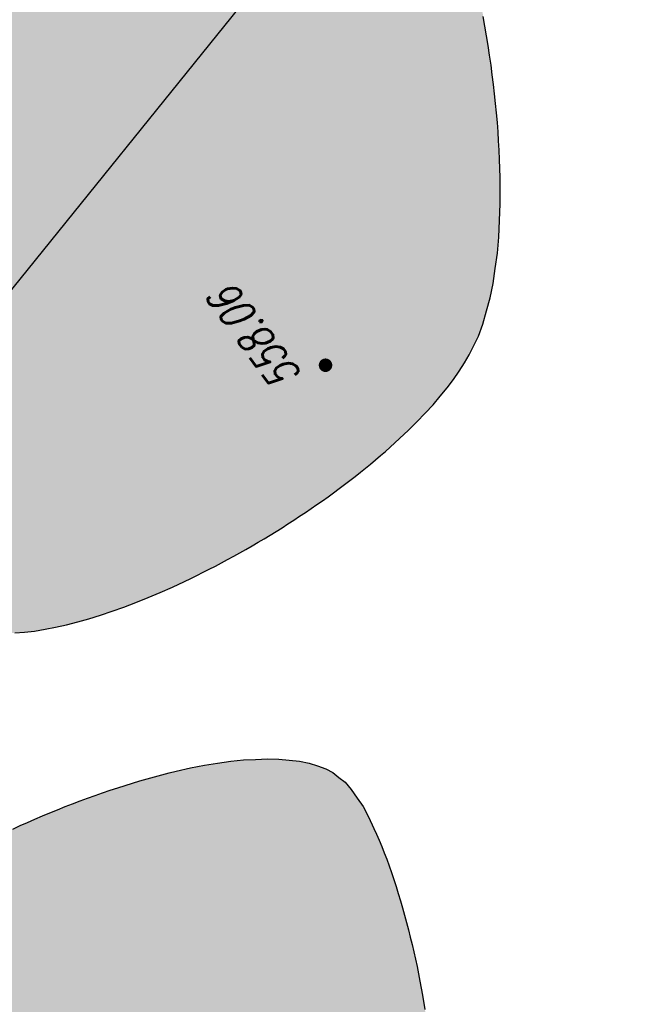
# Model space of a CAD drawing. Header units: metres. Extents: x 2 to 485, y 6 to 594.
# Tile 32 of 176: x 136 to 144, y 223 to 236. Entities that reach past the tile are written whole.
import ezdxf
from ezdxf.enums import TextEntityAlignment as Align

# ---------------------------------------------------------------- set-up
doc = ezdxf.new("R2010")
doc.units = ezdxf.units.M
doc.header["$LTSCALE"] = 0.0125
for name, color, linetype in [('260241_A_bea$0$B07_FLSTGR', 9, 'Continuous'), ('260241_A_bea$0$B31_BEWLIN', 3, 'Continuous'), ('260241_A_bea$0$B53_HAUPTHOEHEN', 4, 'Continuous'), ('260241_A_bea$0$B54_HOEHEN', 253, 'Continuous')]:
    doc.layers.add(name, color=color, linetype=linetype)
doc.layers.add('260241_A_bea$0$f_fill_baum', color=86, linetype='Continuous', lineweight=18)
doc.styles.add('260241_A_bea$0$ROMANS', font='ROMANS')

# ---------------------------------------------------------------- blocks, each defined once
blk = doc.blocks.new('260241_A_bea$0$HOEHENPKT_ZENTR')
at = {"const_width": 0.75}
blk.add_lwpolyline([(-0.375, 0, 1), (0.375, 0, 1)], format="xyb", close=True, dxfattribs=at)

msp = doc.modelspace()

# ---------------------------------------------------------------- hatches: boundary and pattern name
at = {"layer": '260241_A_bea$0$f_fill_baum'}
h = msp.add_hatch(color=256, dxfattribs=at)
h.dxf.hatch_style = 1
h.paths.add_polyline_path([(129.4181212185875, 234.790006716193), (129.4102012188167, 234.6615987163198), (129.4152012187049, 234.5165987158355), (129.430201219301, 234.3585987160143), (129.4452012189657, 234.2005987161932), (129.4712012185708, 234.0295987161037), (129.5052012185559, 233.8505987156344), (129.539201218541, 233.6715987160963), (129.58220121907, 233.4845987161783), (129.6322012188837, 233.2935987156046), (129.6582012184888, 233.1985987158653), (129.6852012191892, 233.1025987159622), (129.7142012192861, 233.006598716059), (129.7432012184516, 232.9105987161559), (129.7732012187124, 232.8135987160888), (129.804201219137, 232.7165987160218), (129.8352012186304, 232.6195987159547), (129.8682012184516, 232.5235987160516), (129.9022012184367, 232.4275987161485), (129.9362012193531, 232.3325987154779), (129.9712012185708, 232.2385987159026), (130.0072012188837, 232.1455987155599), (130.0432012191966, 232.0525987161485), (130.0802012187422, 231.9605987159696), (130.1182012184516, 231.8705987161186), (130.1552012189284, 231.7805987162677), (130.1932012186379, 231.6925987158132), (130.2312012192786, 231.6075987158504), (130.3082012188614, 231.4375987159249), (130.387201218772, 231.2785987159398), (130.4672012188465, 231.1335987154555), (130.547201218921, 230.9895987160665), (130.6272012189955, 230.8605987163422), (130.7064212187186, 230.7520067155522), (130.7582012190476, 230.6785987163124), (130.8172012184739, 230.6035987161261), (130.8822012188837, 230.5275987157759), (130.9472012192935, 230.4525987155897), (131.019201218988, 230.3755987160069), (131.0962012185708, 230.2975987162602), (131.1732012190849, 230.2195987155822), (131.2562012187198, 230.1405987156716), (131.3432012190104, 230.0605987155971), (131.430201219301, 229.9805987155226), (131.5212012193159, 229.8995987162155), (131.6162012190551, 229.819598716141), (131.7122012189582, 229.7395987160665), (131.8122012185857, 229.659598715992), (131.9152012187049, 229.5805987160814), (132.0182012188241, 229.5015987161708), (132.1242012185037, 229.4225987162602), (132.2332012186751, 229.3445987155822), (132.3422012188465, 229.2665987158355), (132.4532012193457, 229.1895987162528), (132.5662012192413, 229.1145987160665), (132.680201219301, 229.0395987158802), (132.7952012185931, 228.9665987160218), (132.9112012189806, 228.8955987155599), (133.0272012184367, 228.8245987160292), (133.144201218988, 228.7555987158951), (133.262201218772, 228.6885987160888), (133.3792012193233, 228.6215987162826), (133.4962012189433, 228.5565987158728), (133.6132012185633, 228.4945987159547), (133.7302012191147, 228.4325987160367), (133.8462012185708, 228.3735987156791), (133.9612012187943, 228.3185987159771), (134.0772012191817, 228.2635987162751), (134.1912012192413, 228.2125987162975), (134.304201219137, 228.1655987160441), (134.4162012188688, 228.1175987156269), (134.5262012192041, 228.0735987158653), (134.6332012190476, 228.034598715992), (134.7412012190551, 227.9955987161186), (134.8462012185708, 227.9615987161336), (134.9482012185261, 227.9325987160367), (135.0502012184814, 227.9035987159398), (135.1482012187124, 227.8795987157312), (135.242201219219, 227.8605987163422), (135.3362012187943, 227.8405987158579), (135.4252012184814, 227.8265987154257), (135.5092212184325, 227.8190067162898), (135.6272012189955, 227.8075987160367), (135.7532012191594, 227.8065987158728), (135.8862012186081, 227.8145987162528), (136.019201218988, 227.8235987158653), (136.1602012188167, 227.8415987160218), (136.3062012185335, 227.8675987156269), (136.4522012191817, 227.8935987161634), (136.6032012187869, 227.9285987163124), (136.7592012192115, 227.9705987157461), (136.914201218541, 228.0115987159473), (137.07420121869, 228.0605987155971), (137.2372012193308, 228.116598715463), (137.4012012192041, 228.1735987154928), (137.5682012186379, 228.2365987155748), (137.7362012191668, 228.3065987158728), (137.9042012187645, 228.3755987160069), (138.07420121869, 228.4505987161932), (138.2442012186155, 228.5305987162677), (138.3292012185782, 228.5715987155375), (138.4152012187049, 228.6135987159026), (138.5012012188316, 228.6565987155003), (138.5862012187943, 228.6985987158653), (138.6712012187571, 228.7425987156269), (138.7562012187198, 228.7875987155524), (138.8412012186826, 228.8325987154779), (138.9262012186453, 228.8795987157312), (139.0112012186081, 228.9265987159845), (139.0962012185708, 228.9745987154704), (139.1812012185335, 229.0235987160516), (139.2652012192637, 229.0735987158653), (139.3492012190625, 229.1225987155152), (139.4322012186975, 229.1725987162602), (139.5152012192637, 229.2235987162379), (139.5982012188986, 229.2755987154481), (139.680201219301, 229.3285987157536), (139.7612012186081, 229.381598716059), (139.8422012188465, 229.4345987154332), (139.9232012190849, 229.4885987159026), (140.0022012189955, 229.5425987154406), (140.0812012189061, 229.59659871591), (140.1592012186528, 229.651598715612), (140.2362012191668, 229.7065987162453), (140.3142012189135, 229.7625987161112), (140.3902012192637, 229.8185987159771), (140.4652012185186, 229.8755987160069), (140.5402012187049, 229.9315987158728), (140.6132012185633, 229.9885987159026), (140.6852012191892, 230.0455987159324), (140.7572012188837, 230.1025987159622), (140.8272012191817, 230.1605987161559), (140.8962012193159, 230.2185987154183), (140.9662012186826, 230.2775987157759), (141.0342012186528, 230.3365987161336), (141.1002012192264, 230.3955987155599), (141.2312012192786, 230.5125987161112), (141.3552012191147, 230.6295987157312), (141.4712012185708, 230.7475987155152), (141.5872012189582, 230.8655987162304), (141.6952012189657, 230.9835987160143), (141.7932012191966, 231.1005987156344), (141.8912012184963, 231.2175987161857), (141.9792012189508, 231.3345987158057), (142.0562012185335, 231.4495987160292), (142.1322012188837, 231.5635987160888), (142.1982012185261, 231.6765987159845), (142.25292121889, 231.7882067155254), (142.3252012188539, 231.936598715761), (142.3862012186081, 232.1035987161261), (142.4372012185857, 232.2855987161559), (142.4882012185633, 232.4685987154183), (142.5282012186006, 232.6665987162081), (142.5582012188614, 232.8765987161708), (142.5882012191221, 233.0865987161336), (142.6082012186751, 233.3085987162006), (142.6192012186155, 233.5415987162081), (142.6242012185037, 233.6575987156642), (142.6272012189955, 233.7755987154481), (142.6272012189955, 233.8965987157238), (142.6282012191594, 234.0175987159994), (142.6272012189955, 234.1405987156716), (142.6232012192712, 234.2655987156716), (142.6202012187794, 234.3905987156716), (142.6142012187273, 234.5175987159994), (142.6062012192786, 234.6465987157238), (142.5982012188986, 234.7745987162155), (142.5882012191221, 234.9045987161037), (142.5762012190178, 235.0355987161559), (142.5642012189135, 235.1665987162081), (142.5502012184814, 235.2985987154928), (142.5342012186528, 235.4315987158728), (142.5182012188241, 235.5655987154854), (142.5002012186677, 235.7005987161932), (142.4812012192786, 235.8355987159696), (142.4612012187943, 235.9705987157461), (142.4392012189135, 236.1055987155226), (142.4152012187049, 236.2405987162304), (142.3922012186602, 236.3765987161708), (142.367201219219, 236.5125987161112), (142.3402012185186, 236.6485987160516), (142.3132012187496, 236.784598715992), (142.2852012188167, 236.9195987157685), (142.2552012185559, 237.054598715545), (142.2242012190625, 237.1895987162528), (142.1922012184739, 237.3235987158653), (142.1582012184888, 237.4575987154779), (142.1252012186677, 237.5915987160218), (142.0902012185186, 237.7255987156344), (142.054201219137, 237.8575987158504), (142.0172012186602, 237.9895987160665), (141.9792012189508, 238.1205987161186), (141.9392012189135, 238.249598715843), (141.9002012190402, 238.3795987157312), (141.859201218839, 238.507598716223), (141.8172012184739, 238.6345987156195), (141.7762012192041, 238.7615987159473), (141.7332012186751, 238.8865987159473), (141.6892012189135, 239.0095987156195), (141.6452012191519, 239.132598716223), (141.5992012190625, 239.2535987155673), (141.5522012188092, 239.3715987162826), (141.5062012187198, 239.4905987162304), (141.4592012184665, 239.6065987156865), (141.4102012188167, 239.7205987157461), (141.3612012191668, 239.8335987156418), (141.3112012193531, 239.944598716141), (141.2602012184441, 240.0525987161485), (141.2092012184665, 240.159598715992), (141.1572012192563, 240.2645987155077), (141.1042012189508, 240.3655987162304), (141.0512012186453, 240.4665987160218), (140.9982012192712, 240.5645987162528), (140.9442012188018, 240.659598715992), (140.8902012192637, 240.7545987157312), (140.8352012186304, 240.8455987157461), (140.7802012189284, 240.9325987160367), (140.7242012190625, 241.0195987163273), (140.6682012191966, 241.1025987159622), (140.6112012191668, 241.1815987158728), (140.554201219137, 241.2605987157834), (140.4962012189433, 241.3345987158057), (140.4372012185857, 241.4035987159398), (140.3792012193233, 241.4735987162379), (140.3202012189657, 241.5395987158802), (140.2612012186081, 241.5995987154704), (140.2012012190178, 241.659598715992), (140.1412012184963, 241.714598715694), (140.0812012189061, 241.7645987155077), (139.9622012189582, 241.8655987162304), (139.8412012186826, 241.944598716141), (139.720121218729, 242.0007067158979), (139.5732012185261, 242.0665987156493), (139.4052012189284, 242.1085987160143), (139.2192012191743, 242.1275987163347), (139.0342012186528, 242.1465987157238), (138.8312012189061, 242.1435987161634), (138.6132012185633, 242.1205987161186), (138.5042012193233, 242.1085987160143), (138.3912012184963, 242.0915987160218), (138.2742012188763, 242.069598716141), (138.1582012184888, 242.0475987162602), (138.039201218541, 242.0215987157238), (137.9172012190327, 241.9905987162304), (137.7942012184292, 241.9595987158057), (137.6692012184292, 241.9235987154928), (137.5412012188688, 241.8835987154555), (137.4122012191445, 241.8425987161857), (137.2812012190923, 241.7975987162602), (137.1482012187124, 241.7485987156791), (137.0152012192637, 241.6995987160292), (136.8802012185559, 241.6465987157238), (136.7432012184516, 241.589598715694), (136.6072012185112, 241.5335987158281), (136.4692012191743, 241.4735987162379), (136.3302012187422, 241.409598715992), (136.1912012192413, 241.3455987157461), (136.0502012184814, 241.2785987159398), (135.9082012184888, 241.2075987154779), (135.7662012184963, 241.1365987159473), (135.6232012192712, 241.0625987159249), (135.4792012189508, 240.9855987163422), (135.3362012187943, 240.9085987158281), (135.1922012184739, 240.8285987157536), (135.0482012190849, 240.7455987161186), (134.9042012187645, 240.6625987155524), (134.7592012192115, 240.5765987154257), (134.6152012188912, 240.4875987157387), (134.4712012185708, 240.3995987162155), (134.3282012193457, 240.3085987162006), (134.1852012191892, 240.2155987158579), (134.0432012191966, 240.1235987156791), (133.9012012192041, 240.0285987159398), (133.7602012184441, 239.9315987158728), (133.6192012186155, 239.8345987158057), (133.4792012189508, 239.7355987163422), (133.3402012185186, 239.6345987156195), (133.2012012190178, 239.5335987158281), (133.0642012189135, 239.4315987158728), (132.929201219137, 239.3275987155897), (132.7932012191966, 239.2235987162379), (132.6592012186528, 239.1175987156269), (132.5282012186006, 239.0105987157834), (132.3962012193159, 238.9035987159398), (132.2672012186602, 238.7945987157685), (132.1402012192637, 238.6845987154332), (132.0142012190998, 238.5755987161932), (131.8902012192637, 238.4655987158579), (131.769201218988, 238.3555987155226), (131.6482012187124, 238.2445987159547), (131.5302012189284, 238.132598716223), (131.4152012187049, 238.0205987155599), (131.3012012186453, 237.9085987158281), (131.1902012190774, 237.7955987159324), (131.0832012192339, 237.6825987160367), (130.977201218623, 237.5705987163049), (130.8742012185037, 237.4585987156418), (130.7762012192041, 237.34659871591), (130.6772012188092, 237.2345987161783), (130.5832012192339, 237.1225987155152), (130.4932012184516, 237.0105987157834), (130.4032012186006, 236.8975987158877), (130.3172012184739, 236.7855987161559), (130.2362012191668, 236.6735987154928), (130.1552012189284, 236.5625987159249), (130.0792012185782, 236.4515987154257), (130.0092012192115, 236.3415987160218), (129.9392012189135, 236.2325987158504), (129.8752012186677, 236.1235987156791), (129.8172012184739, 236.0155987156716), (129.7582012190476, 235.9075987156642), (129.7052012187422, 235.8005987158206), (129.6582012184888, 235.694598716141), (129.6122012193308, 235.589598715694), (129.5722012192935, 235.4855987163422), (129.5382012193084, 235.3835987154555), (129.5042012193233, 235.2815987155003), (129.477201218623, 235.1805987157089), (129.45720121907, 235.0815987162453), (129.4372012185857, 234.9825987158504), (129.4232012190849, 234.8845987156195)])
h = msp.add_hatch(color=256, dxfattribs=at)
h.dxf.hatch_style = 1
h.paths.add_polyline_path([(140.3879512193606, 225.8099777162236), (140.4743282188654, 225.740926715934), (140.5593282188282, 225.642926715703), (140.6413282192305, 225.5229267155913), (140.7223282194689, 225.4029267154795), (140.8003282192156, 225.2599267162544), (140.874328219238, 225.1009267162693), (140.9113282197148, 225.0219267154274), (140.9483282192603, 224.9379267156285), (140.9833282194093, 224.8509267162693), (141.0183282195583, 224.7639267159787), (141.0523282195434, 224.6729267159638), (141.0853282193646, 224.5799267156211), (141.1183282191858, 224.4869267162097), (141.1503282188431, 224.3909267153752), (141.1813282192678, 224.2929267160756), (141.2123282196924, 224.1959267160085), (141.2423282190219, 224.0969267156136), (141.2713282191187, 223.9969267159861), (141.3003282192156, 223.8969267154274), (141.3273282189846, 223.7949267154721), (141.3533282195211, 223.6929267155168), (141.3793282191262, 223.5909267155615), (141.4033282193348, 223.4879267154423), (141.4263282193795, 223.385926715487), (141.4723282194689, 223.1819267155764), (141.5133282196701, 222.9789267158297), (141.5483282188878, 222.7839267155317), (141.5823282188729, 222.587926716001), (141.6093282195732, 222.3999267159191), (141.6303282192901, 222.2249267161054), (141.651328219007, 222.0509267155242), (141.666328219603, 221.8899267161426), (141.6739512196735, 221.7480777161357), (141.6813282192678, 221.5789267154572), (141.6823282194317, 221.3699267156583), (141.6753282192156, 221.142926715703), (141.6723282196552, 221.0299267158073), (141.666328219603, 220.9119267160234), (141.6583282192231, 220.7929267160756), (141.6503282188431, 220.6739267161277), (141.6393282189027, 220.552926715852), (141.6263282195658, 220.4329267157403), (141.6133282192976, 220.3129267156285), (141.5983282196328, 220.1939267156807), (141.5803282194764, 220.0789267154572), (141.561328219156, 219.963926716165), (141.5403282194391, 219.8529267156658), (141.5163282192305, 219.7489267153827), (141.4923282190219, 219.6449267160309), (141.4663282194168, 219.5469267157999), (141.4373282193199, 219.4589267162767), (141.4083282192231, 219.3719267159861), (141.3763282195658, 219.2939267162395), (141.3417512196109, 219.2288777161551), (141.2823282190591, 219.1189267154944), (141.1953282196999, 219.0069267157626), (141.0863282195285, 218.8949267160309), (141.0313282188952, 218.838926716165), (140.971328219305, 218.7829267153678), (140.9063282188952, 218.7269267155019), (140.8413282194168, 218.670926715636), (140.7713282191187, 218.615926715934), (140.6973282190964, 218.560926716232), (140.623328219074, 218.5059267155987), (140.5453282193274, 218.4519267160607), (140.4643282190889, 218.3989267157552), (140.3833282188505, 218.3459267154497), (140.2993282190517, 218.2939267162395), (140.2123282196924, 218.2429267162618), (140.1253282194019, 218.1919267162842), (140.0353282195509, 218.142926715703), (139.9433282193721, 218.0949267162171), (139.8503282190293, 218.0469267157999), (139.756328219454, 217.9999267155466), (139.6613282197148, 217.9549267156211), (139.5663282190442, 217.9099267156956), (139.4693282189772, 217.8669267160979), (139.3723282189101, 217.8259267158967), (139.276328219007, 217.7859267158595), (139.1793282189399, 217.7479267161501), (139.0833282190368, 217.7119267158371), (138.9863282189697, 217.6759267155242), (138.8903282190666, 217.642926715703), (138.7943282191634, 217.6119267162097), (138.6983282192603, 217.580926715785), (138.6033282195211, 217.552926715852), (138.5103282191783, 217.5279267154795), (138.3243282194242, 217.4789267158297), (138.1463282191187, 217.4419267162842), (137.9803282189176, 217.4199267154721), (137.8153282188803, 217.3989267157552), (137.6633282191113, 217.392926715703), (137.5306512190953, 217.4040777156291), (137.4193282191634, 217.4129267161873), (137.3023282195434, 217.4349267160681), (137.1813282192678, 217.4699267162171), (137.061328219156, 217.5049267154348), (136.936328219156, 217.552926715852), (136.8083282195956, 217.6119267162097), (136.6803282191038, 217.6699267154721), (136.5493282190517, 217.7389267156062), (136.416328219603, 217.8179267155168), (136.2833282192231, 217.8959267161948), (136.1473282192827, 217.982926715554), (136.0113282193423, 218.0789267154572), (135.8753282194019, 218.1749267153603), (135.7393282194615, 218.2799267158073), (135.6033282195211, 218.3909267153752), (135.5353282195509, 218.4459267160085), (135.4673282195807, 218.5029267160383), (135.3993282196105, 218.560926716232), (135.3313282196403, 218.6199267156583), (135.2643282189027, 218.6799267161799), (135.1973282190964, 218.7419267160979), (135.1303282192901, 218.803926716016), (135.0643282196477, 218.8669267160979), (134.998328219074, 218.9309267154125), (134.9323282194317, 218.9949267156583), (134.8673282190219, 219.060926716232), (134.8033282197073, 219.1279267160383), (134.7393282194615, 219.1939267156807), (134.6753282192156, 219.260926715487), (134.6123282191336, 219.3289267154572), (134.5493282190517, 219.3969267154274), (134.4863282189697, 219.4659267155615), (134.4253282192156, 219.5349267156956), (134.3643282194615, 219.6049267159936), (134.3043282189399, 219.6749267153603), (134.2453282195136, 219.7459267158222), (134.186328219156, 219.8159267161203), (134.1283282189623, 219.8869267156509), (134.0713282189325, 219.9579267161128), (134.0143282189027, 220.0289267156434), (133.9593282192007, 220.1009267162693), (133.9053282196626, 220.1729267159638), (133.8523282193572, 220.2449267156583), (133.8003282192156, 220.3169267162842), (133.7503282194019, 220.3889267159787), (133.6493282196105, 220.5329267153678), (133.5543282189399, 220.6759267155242), (133.4673282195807, 220.8179267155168), (133.3793282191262, 220.9599267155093), (133.2993282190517, 221.0999267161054), (133.2283282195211, 221.2369267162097), (133.1573282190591, 221.3749267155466), (133.0953282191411, 221.5099267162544), (133.0443282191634, 221.6409267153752), (132.9923282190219, 221.7709267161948), (132.9503282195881, 221.8969267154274), (132.9193282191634, 222.0169267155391), (132.8883282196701, 222.1369267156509), (132.8693282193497, 222.2519267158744), (132.8623282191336, 222.3589267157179), (132.8553282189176, 222.4669267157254), (132.8613282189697, 222.5679267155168), (132.8813512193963, 222.6613777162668), (132.9033282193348, 222.767926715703), (132.9473282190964, 222.8779267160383), (133.0093282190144, 222.9899267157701), (133.0723282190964, 223.1019267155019), (133.1543282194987, 223.2159267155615), (133.2523282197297, 223.330926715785), (133.3503282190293, 223.4459267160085), (133.4643282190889, 223.5619267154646), (133.5923282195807, 223.677926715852), (133.6563282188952, 223.7359267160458), (133.7233282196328, 223.7929267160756), (133.7943282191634, 223.8499267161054), (133.8653282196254, 223.9079267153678), (133.9393282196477, 223.9659267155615), (134.0163282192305, 224.0229267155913), (134.0933282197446, 224.0799267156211), (134.1733282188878, 224.1369267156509), (134.256328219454, 224.1939267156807), (134.3393282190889, 224.2499267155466), (134.4243282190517, 224.3059267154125), (134.5113282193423, 224.3609267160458), (134.5983282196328, 224.4169267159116), (134.6883282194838, 224.4719267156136), (134.7803282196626, 224.5269267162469), (134.8723282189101, 224.5819267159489), (134.9663282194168, 224.635926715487), (135.0623282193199, 224.6889267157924), (135.1573282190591, 224.7419267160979), (135.2543282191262, 224.7939267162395), (135.3533282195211, 224.8449267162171), (135.4523282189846, 224.8959267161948), (135.5523282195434, 224.9459267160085), (135.6533282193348, 224.9949267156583), (135.7543282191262, 225.0439267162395), (135.8563282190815, 225.0919267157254), (135.9593282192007, 225.1389267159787), (136.0623282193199, 225.1849267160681), (136.1653282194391, 225.2299267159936), (136.2693282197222, 225.2739267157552), (136.373328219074, 225.3179267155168), (136.4783282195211, 225.3609267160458), (136.5833282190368, 225.4029267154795), (136.6873282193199, 225.4439267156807), (136.7923282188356, 225.482926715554), (136.8963282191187, 225.5209267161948), (137.0013282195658, 225.5589267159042), (137.1053282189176, 225.5959267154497), (137.2093282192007, 225.6309267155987), (137.3143282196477, 225.6659267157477), (137.4183282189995, 225.6989267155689), (137.5213282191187, 225.7309267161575), (137.624328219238, 225.7619267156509), (137.7263282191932, 225.7909267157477), (137.8273282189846, 225.8179267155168), (137.9283282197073, 225.8449267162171), (138.0293282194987, 225.8709267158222), (138.1283282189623, 225.8939267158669), (138.3263282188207, 225.9399267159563), (138.5183282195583, 225.9769267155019), (138.7023282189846, 226.0049267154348), (138.8863282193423, 226.0329267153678), (139.0633282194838, 226.0509267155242), (139.229328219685, 226.0589267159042), (139.3963282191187, 226.0669267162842), (139.5533282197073, 226.0639267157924), (139.6973282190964, 226.0499267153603), (139.8413282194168, 226.0349267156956), (139.9723282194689, 226.0089267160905), (140.088328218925, 225.9699267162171), (140.2043282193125, 225.9299267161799), (140.3043282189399, 225.8769267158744)])

# ---------------------------------------------------------------- linework, layer by layer
at = {"layer": '260241_A_bea$0$B07_FLSTGR', "color": 30, "linetype": 'Continuous'}
msp.add_line((252.4415212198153, 377.0003067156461), (68.77152121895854, 149.5203067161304), dxfattribs=at)
at = {"layer": '260241_A_bea$0$B31_BEWLIN', "linetype": 'Continuous'}
for points in [[(135.8862012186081, 227.8145987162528), (136.019201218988, 227.8235987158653), (136.1602012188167, 227.8415987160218), (136.3062012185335, 227.8675987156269), (136.4522012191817, 227.8935987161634), (136.6032012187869, 227.9285987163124), (136.7592012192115, 227.9705987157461), (136.914201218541, 228.0115987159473), (137.07420121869, 228.0605987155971), (137.2372012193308, 228.116598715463), (137.4012012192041, 228.1735987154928), (137.5682012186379, 228.2365987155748), (137.7362012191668, 228.3065987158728), (137.9042012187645, 228.3755987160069), (138.07420121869, 228.4505987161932), (138.2442012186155, 228.5305987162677), (138.3292012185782, 228.5715987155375), (138.4152012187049, 228.6135987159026), (138.5012012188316, 228.6565987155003), (138.5862012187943, 228.6985987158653), (138.6712012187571, 228.7425987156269), (138.7562012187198, 228.7875987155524), (138.8412012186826, 228.8325987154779), (138.9262012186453, 228.8795987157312), (139.0112012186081, 228.9265987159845), (139.0962012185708, 228.9745987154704), (139.1812012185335, 229.0235987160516), (139.2652012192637, 229.0735987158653), (139.3492012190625, 229.1225987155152), (139.4322012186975, 229.1725987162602), (139.5152012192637, 229.2235987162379), (139.5982012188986, 229.2755987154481), (139.680201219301, 229.3285987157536), (139.7612012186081, 229.381598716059), (139.8422012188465, 229.4345987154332), (139.9232012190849, 229.4885987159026), (140.0022012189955, 229.5425987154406), (140.0812012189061, 229.59659871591), (140.1592012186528, 229.651598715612), (140.2362012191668, 229.7065987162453), (140.3142012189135, 229.7625987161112), (140.3902012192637, 229.8185987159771), (140.4652012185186, 229.8755987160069), (140.5402012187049, 229.9315987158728), (140.6132012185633, 229.9885987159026), (140.6852012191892, 230.0455987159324), (140.7572012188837, 230.1025987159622), (140.8272012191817, 230.1605987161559), (140.8962012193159, 230.2185987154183), (140.9662012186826, 230.2775987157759), (141.0342012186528, 230.3365987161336), (141.1002012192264, 230.3955987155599), (141.2312012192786, 230.5125987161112), (141.3552012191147, 230.6295987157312), (141.4712012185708, 230.7475987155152), (141.5872012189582, 230.8655987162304), (141.6952012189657, 230.9835987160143), (141.7932012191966, 231.1005987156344), (141.8912012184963, 231.2175987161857), (141.9792012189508, 231.3345987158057), (142.0562012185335, 231.4495987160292), (142.1322012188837, 231.5635987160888), (142.1982012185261, 231.6765987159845), (142.25292121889, 231.7882067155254), (142.3252012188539, 231.936598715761), (142.3862012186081, 232.1035987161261), (142.4372012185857, 232.2855987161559), (142.4882012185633, 232.4685987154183), (142.5282012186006, 232.6665987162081), (142.5582012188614, 232.8765987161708), (142.5882012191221, 233.0865987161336), (142.6082012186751, 233.3085987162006), (142.6192012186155, 233.5415987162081), (142.6242012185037, 233.6575987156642), (142.6272012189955, 233.7755987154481), (142.6272012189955, 233.8965987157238), (142.6282012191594, 234.0175987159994), (142.6272012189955, 234.1405987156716), (142.6232012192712, 234.2655987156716), (142.6202012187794, 234.3905987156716), (142.6142012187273, 234.5175987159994), (142.6062012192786, 234.6465987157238), (142.5982012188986, 234.7745987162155), (142.5882012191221, 234.9045987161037), (142.5762012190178, 235.0355987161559), (142.5642012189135, 235.1665987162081), (142.5502012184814, 235.2985987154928), (142.5342012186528, 235.4315987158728), (142.5182012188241, 235.5655987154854), (142.5002012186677, 235.7005987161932), (142.4812012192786, 235.8355987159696), (142.4612012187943, 235.9705987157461), (142.4392012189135, 236.1055987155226), (142.4152012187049, 236.2405987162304), (142.3922012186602, 236.3765987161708)], [(135.8563282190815, 225.0919267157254), (135.9593282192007, 225.1389267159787), (136.0623282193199, 225.1849267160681), (136.1653282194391, 225.2299267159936), (136.2693282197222, 225.2739267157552), (136.373328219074, 225.3179267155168), (136.4783282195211, 225.3609267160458), (136.5833282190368, 225.4029267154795), (136.6873282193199, 225.4439267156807), (136.7923282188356, 225.482926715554), (136.8963282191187, 225.5209267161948), (137.0013282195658, 225.5589267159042), (137.1053282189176, 225.5959267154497), (137.2093282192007, 225.6309267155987), (137.3143282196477, 225.6659267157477), (137.4183282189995, 225.6989267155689), (137.5213282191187, 225.7309267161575), (137.624328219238, 225.7619267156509), (137.7263282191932, 225.7909267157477), (137.8273282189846, 225.8179267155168), (137.9283282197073, 225.8449267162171), (138.0293282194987, 225.8709267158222), (138.1283282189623, 225.8939267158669), (138.3263282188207, 225.9399267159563), (138.5183282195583, 225.9769267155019), (138.7023282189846, 226.0049267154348), (138.8863282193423, 226.0329267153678), (139.0633282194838, 226.0509267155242), (139.229328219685, 226.0589267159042), (139.3963282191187, 226.0669267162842), (139.5533282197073, 226.0639267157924), (139.6973282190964, 226.0499267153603), (139.8413282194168, 226.0349267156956), (139.9723282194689, 226.0089267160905), (140.088328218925, 225.9699267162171), (140.2043282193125, 225.9299267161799), (140.3043282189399, 225.8769267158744), (140.3879512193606, 225.8099777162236), (140.3879512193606, 225.8099777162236), (140.4743282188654, 225.740926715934), (140.5593282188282, 225.642926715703), (140.6413282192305, 225.5229267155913), (140.7223282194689, 225.4029267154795), (140.8003282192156, 225.2599267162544), (140.874328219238, 225.1009267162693), (140.9113282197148, 225.0219267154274), (140.9483282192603, 224.9379267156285), (140.9833282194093, 224.8509267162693), (141.0183282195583, 224.7639267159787), (141.0523282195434, 224.6729267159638), (141.0853282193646, 224.5799267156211), (141.1183282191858, 224.4869267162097), (141.1503282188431, 224.3909267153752), (141.1813282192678, 224.2929267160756), (141.2123282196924, 224.1959267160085), (141.2423282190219, 224.0969267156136), (141.2713282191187, 223.9969267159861), (141.3003282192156, 223.8969267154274), (141.3273282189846, 223.7949267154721), (141.3533282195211, 223.6929267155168), (141.3793282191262, 223.5909267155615), (141.4033282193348, 223.4879267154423), (141.4263282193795, 223.385926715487), (141.4723282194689, 223.1819267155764), (141.5133282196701, 222.9789267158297), (141.5483282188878, 222.7839267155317), (141.5823282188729, 222.587926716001)]]:
    msp.add_lwpolyline(points, dxfattribs=at)

# ---------------------------------------------------------------- block references
at = {"layer": '260241_A_bea$0$B54_HOEHEN', "color": 252, "xscale": 0.125, "yscale": 0.125}
msp.add_blockref('260241_A_bea$0$HOEHENPKT_ZENTR', (140.2015212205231, 231.5323067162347), dxfattribs=at)

# ---------------------------------------------------------------- texts
at = {"layer": '260241_A_bea$0$B53_HAUPTHOEHEN', "color": 252, "style": '260241_A_bea$0$ROMANS', "oblique": 15.000035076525, "width": 0.75}
msp.add_text('558.06', height=0.45, rotation=126.641840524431, dxfattribs=at).set_placement((138.7553119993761, 232.5406064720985), align=Align.MIDDLE_RIGHT)

doc.saveas('drawing.dxf')
